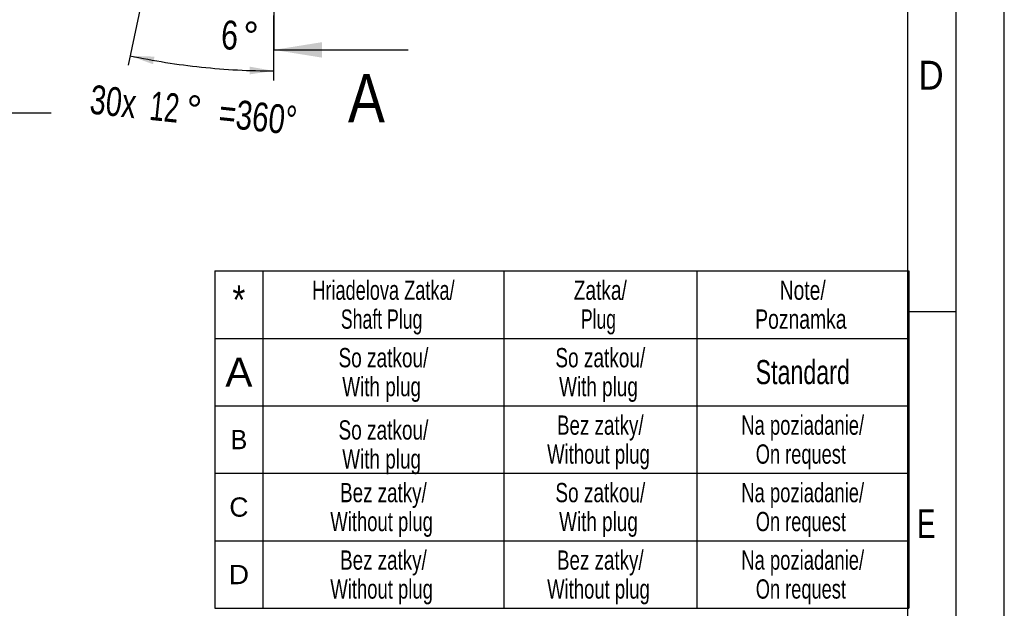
# Model space of a CAD drawing. Header units: millimetres. Extents: x 0 to 420, y 0 to 297.
# Tile 5 of 10: x 318 to 420, y 70 to 131. Entities that reach past the tile are written whole.
import ezdxf
from ezdxf.enums import TextEntityAlignment as Align

# ---------------------------------------------------------------- set-up
doc = ezdxf.new("R2010")
doc.units = ezdxf.units.MM
doc.header["$LTSCALE"] = 23.1
doc.linetypes.add('CENTER', pattern=[0.6, 0.375, -0.075, 0.075, -0.075])
doc.layers.get('0').update_dxf_attribs({"linetype": 'CONTINUOUS'})
doc.layers.add('DEFAULT_1', color=7, linetype='CENTER')
doc.styles.get("Standard").update_dxf_attribs({"font": 'txt', "width": 0.8})
doc.styles.add('TEXTSTYLE_1', font='gdt', dxfattribs={"width": 0.8})
doc.dimstyles.new('DIMSTYLE_1', dxfattribs={"dimtxt": 3, "dimasz": 2.5, "dimexe": 1, "dimexo": 0, "dimgap": 1.5, "dimtad": 0, "dimlfac": 1.7, "dimdsep": 46, "dimtxsty": 'Standard', "dimblk": '_FILLED', "dimblk1": '_FILLED', "dimblk2": '_FILLED', "dimcen": 0.09, "dimclrt": 7, "dimadec": 0, "dimazin": 0, "dimtp": 0.5, "dimtm": 0.5, "dimtfac": 1, "dimtofl": 0, "dimtmove": 0, "dimatfit": 3, "dimldrblk": '_FILLED', "dimfxl": 0, "dimtolj": 1, "dimarcsym": 0})
doc.dimstyles.new('DIMSTYLE_8', dxfattribs={"dimtxt": 3, "dimasz": 2.5, "dimexe": 1, "dimexo": 0, "dimgap": 1.5, "dimtad": 0, "dimlfac": 1.7, "dimdsep": 46, "dimtxsty": 'Standard', "dimblk": '_FILLED', "dimblk1": '_FILLED', "dimblk2": '_FILLED', "dimcen": 0.09, "dimclrt": 7, "dimadec": 0, "dimazin": 0, "dimtp": 0.5, "dimtm": 0.5, "dimtfac": 1, "dimtdec": 65535, "dimtofl": 0, "dimtmove": 0, "dimatfit": 3, "dimldrblk": '_FILLED', "dimfxl": 0, "dimtolj": 1, "dimarcsym": 0})
doc.dimstyles.get("Standard").update_dxf_attribs({"dimtxt": 3, "dimasz": 2.5, "dimexe": 1, "dimexo": 0, "dimtad": 1, "dimdec": 3, "dimdsep": 46, "dimtxsty": 'Standard', "dimblk": '_FILLED', "dimblk1": '_FILLED', "dimblk2": '_FILLED', "dimcen": 0.09, "dimclrt": 7, "dimadec": 0, "dimazin": 0, "dimtol": 1, "dimtp": 0.001, "dimtm": 0.001, "dimtfac": 1, "dimtdec": 3, "dimtofl": 0, "dimtmove": 0, "dimatfit": 3, "dimldrblk": '_FILLED', "dimfxl": 0, "dimtolj": 1, "dimarcsym": 0})

# ---------------------------------------------------------------- blocks, each defined once
blk = doc.blocks.new('_FILLED')
at = {"color": 0, "linetype": 'ByBlock'}
blk.add_solid([(0, 0), (-1, 0.16), (-1, -0.16)], dxfattribs=at)
blk = doc.blocks.new('*D19')
at = {"color": 7, "linetype": 'Continuous'}
for p, q in [((338.29, 141.07), (337.45, 133.05)), ((344.19, 137.52), (344.19, 132.69))]:
    blk.add_line(p, q, dxfattribs=at)
for start, end in [(264, 267), (267, 270)]:
    blk.add_arc((344.19, 197.26), 63.57, start, end, dxfattribs=at)
for points in [[(340.07, 134.23), (337.55, 134.04), (340.01, 133.43)], [(341.69, 133.34), (344.19, 133.69), (341.7, 134.14)]]:
    blk.add_solid(points, dxfattribs=at)
at = {"color": 7, "linetype": 'Continuous', "width": 0.785714}
blk.add_text('6', height=3, rotation=-3, dxfattribs=at).set_placement((339.55, 127.84), align=Align.CENTER)
at = {"color": 7, "linetype": 'Continuous', "style": 'TEXTSTYLE_1'}
blk.add_text('~', height=3, rotation=-3, dxfattribs=at).set_placement((341.73, 127.73), align=Align.CENTER)
blk = doc.blocks.new('*D20')
at = {"color": 7, "linetype": 'Continuous'}
for p, q in [((332.75, 143.42), (329.09, 126.2)), ((344.19, 131.38), (344.19, 124.62))]:
    blk.add_line(p, q, dxfattribs=at)
for start, end in [(258, 264), (264, 270)]:
    blk.add_arc((344.19, 197.26), 71.64, start, end, dxfattribs=at)
for points in [[(331.83, 127.1), (329.3, 127.18), (331.68, 126.31)], [(341.69, 125.26), (344.19, 125.62), (341.7, 126.06)]]:
    blk.add_solid(points, dxfattribs=at)
for s, width, p in [('30x', 0.738095, (327.39, 120.95)), ('12', 0.678571, (332.72, 120.39)), ('=360°', 0.76, (342.4, 119.38))]:
    blk.add_text(s, height=3, rotation=-6, dxfattribs=dict(at, width=width)).set_placement(p, align=Align.CENTER)
at = {"color": 7, "linetype": 'Continuous', "style": 'TEXTSTYLE_1'}
blk.add_text('~', height=3, rotation=-6, dxfattribs=at).set_placement((335.74, 120.08), align=Align.CENTER)

msp = doc.modelspace()

# ---------------------------------------------------------------- linework, layer by layer
at = {"color": 7, "linetype": 'Continuous'}
for p, q in [((415, 5), (415, 292)), ((410, 10), (410, 287)), ((420, 10), (420, 287)), ((291.837766, 121.273153), (321.12348, 121.273153)), ((338.083493, 104.868368), (410.083493, 104.868368)), ((338.083493, 104.868368), (338.083493, 69.868368)), ((343.083493, 104.868368), (343.083493, 69.868368)), ((368.083493, 104.868368), (368.083493, 69.868368)), ((388.083493, 104.868368), (388.083493, 69.868368)), ((410.083493, 104.868368), (410.083493, 69.868368)), ((410, 100.67), (415, 100.67)), ((338.083493, 97.868368), (410.083493, 97.868368)), ((338.083493, 90.868368), (410.083493, 90.868368)), ((338.083493, 83.868368), (410.083493, 83.868368)), ((338.083493, 76.868368), (410.083493, 76.868368)), ((338.083493, 69.868368), (410.083493, 69.868368))]:
    msp.add_line(p, q, dxfattribs=at)
at = {"layer": 'DEFAULT_1', "color": 7, "linetype": 'CENTER'}
msp.add_line((344.194269, 147.797055), (344.194269, 127.797055), dxfattribs=at)

# ---------------------------------------------------------------- texts
at = {"color": 7, "linetype": 'Continuous'}
for s, height, width, p in [('D', 3, 0.904762, (411.084537, 123.673665)), ('A', 5, 0.857143, (351.904059, 120.297055)), ('E', 3, 0.714286, (410.941155, 77.14644))]:
    msp.add_text(s, height=height, dxfattribs=dict(at, width=width)).set_placement(p)
for s, height, width, p in [('*', 3, 0.857143, (340.583493, 100.368368)), ('Hriadelova Zatka/', 2, 0.704482, (355.583493, 101.868368)), ('Zatka/', 2, 0.742063, (378.083493, 101.868368)), ('Note/', 2, 0.747619, (399.083493, 101.868368)), ('Shaft Plug', 2, 0.685714, (355.393017, 98.868368)), ('Plug', 2, 0.678571, (377.893017, 98.868368)), ('Poznamka', 2, 0.75, (398.893017, 98.868368)), ('So zatkou/', 2, 0.738095, (355.583493, 94.868368)), ('So zatkou/', 2, 0.738095, (378.083493, 94.868368)), ('A', 3, 1.047619, (340.583493, 92.868368)), ('Standard', 2.5, 0.720238, (399.083493, 93.118368)), ('With plug', 2, 0.732804, (355.393017, 91.868368)), ('With plug', 2, 0.732804, (377.893017, 91.868368)), ('Bez zatky/', 2, 0.728571, (378.083493, 87.868368)), ('Na poziadanie/', 2, 0.714286, (399.083493, 87.868368)), ('So zatkou/', 2, 0.738095, (355.583493, 87.368368)), ('B', 2, 0.97619, (340.583493, 86.368368)), ('Without plug', 2, 0.71627, (377.893017, 84.868368)), ('On request', 2, 0.707143, (398.893017, 84.868368)), ('With plug', 2, 0.732804, (355.393017, 84.368368)), ('Bez zatky/', 2, 0.728571, (355.583493, 80.868368)), ('So zatkou/', 2, 0.738095, (378.083493, 80.868368)), ('Na poziadanie/', 2, 0.714286, (399.083493, 80.868368)), ('C', 2, 1.02381, (340.583493, 79.368368)), ('Without plug', 2, 0.71627, (355.393017, 77.868368)), ('With plug', 2, 0.732804, (377.893017, 77.868368)), ('On request', 2, 0.707143, (398.893017, 77.868368)), ('Bez zatky/', 2, 0.728571, (355.583493, 73.868368)), ('Bez zatky/', 2, 0.728571, (378.083493, 73.868368)), ('Na poziadanie/', 2, 0.714286, (399.083493, 73.868368)), ('D', 2, 1.095238, (340.583493, 72.368368)), ('Without plug', 2, 0.71627, (355.393017, 70.868368)), ('Without plug', 2, 0.71627, (377.893017, 70.868368)), ('On request', 2, 0.707143, (398.893017, 70.868368))]:
    msp.add_text(s, height=height, dxfattribs=dict(at, width=width)).set_placement(p, align=Align.CENTER)

# ---------------------------------------------------------------- dimensions: what is measured, and where the dimension line sits
dim = msp.add_angular_dim_2l(base=(336.705339, 126.008763), line1=((332.897918, 144.116021), (332.74896, 143.415228)), line2=((344.194269, 132.094475), (344.194269, 131.378026)), text='30x<>=360°', dimstyle='DIMSTYLE_1', override={"dimtad": 2}, dxfattribs=at)
dim.commit()
dim.dimension.update_dxf_attribs({"geometry": '*D20', "text_midpoint": (336.705339, 126.008763), "dimtype": 162})
dim = msp.add_angular_dim_2l(base=(340.867426, 133.78123), line1=((338.354856, 141.702873), (338.288411, 141.070685)), line2=((344.194269, 138.156747), (344.194269, 137.521076)), dimstyle='DIMSTYLE_8', override={"dimtad": 2}, dxfattribs=at)
dim.commit()
dim.dimension.update_dxf_attribs({"geometry": '*D19', "text_midpoint": (340.867426, 133.78123), "dimtype": 162})

# ---------------------------------------------------------------- leaders
msp.add_leader([(344.194269, 127.797055), (358.154059, 127.797055)], dimstyle='Standard', override={"dimasz": 5, "dimtad": 0}, dxfattribs=at)

doc.saveas('drawing.dxf')
